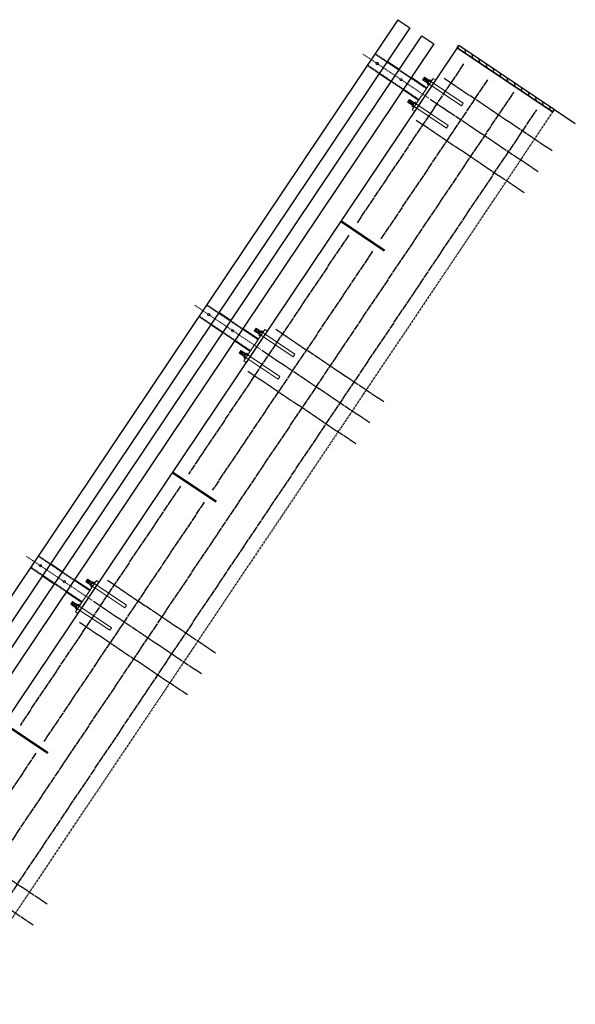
# Model space of a CAD drawing. Header units: inches. Extents: x 26089988 to 26091477, y 7484334 to 7485711.
# Tile 25 of 35: x 26090840 to 26090956, y 7484860 to 7485065. Entities that reach past the tile are written whole.
import ezdxf

# ---------------------------------------------------------------- set-up
doc = ezdxf.new("R2010")
doc.units = ezdxf.units.IN
doc.header["$MEASUREMENT"] = 0
for name, pattern in [('bcenterline', [0.5, 0.375, -0.03125, 0.0625, -0.03125]), ('bconstruction', [0.46875, 0.25, -0.03125, 0.0625, -0.03125, 0.0625, -0.03125]), ('bhiddenpr', [0.1875, 0.125, -0.0625]), ('brebarpr', [1.5625, 1.5, -0.0625]), ('DGN Style 2', [0.017105, 0.010263, -0.006842]), ('DGN Style 3', [25.340844, 18.100603, -7.240241]), ('DGN Style 7', [0.034211, 0.015395, -0.006842, 0.005132, -0.006842])]:
    doc.linetypes.add(name, pattern=pattern)
for name, color, linetype in [('BR_P_Gen_Joint_Filler', 2, 'Continuous'), ('BR_P_Rail_Centerline', 2, 'bcenterline'), ('BR_P_Rail_Hidden', 230, 'bhiddenpr'), ('BR_P_Rail_Object', 230, 'Continuous'), ('BR_P_Rail_Reinforcing', 30, 'brebarpr'), ('BR_P_Slab_Const_Joint', 5, 'bconstruction'), ('BR_P_Slab_Object', 3, 'Continuous')]:
    doc.layers.add(name, color=color, linetype=linetype)

msp = doc.modelspace()

# ---------------------------------------------------------------- hatches: boundary and pattern name
at = {"layer": 'BR_P_Gen_Joint_Filler'}
h = msp.add_hatch(dxfattribs=at)
h.set_pattern_fill('ANSI31', color=256, scale=10)
h.set_pattern_definition([(101.15272, (26090101.467, 7484540.9222), (-1.2263939, -0.241781), [])])
h.paths.add_polyline_path([(26090931.85, 7485060.15), (26090931.49, 7485059.62), (26090951.42, 7485046.26), (26090951.78, 7485046.79)])

# ---------------------------------------------------------------- linework, layer by layer
msp.add_lwpolyline([(26090951.78, 7485046.79), (26090951.42, 7485046.25), (26090931.49, 7485059.62), (26090931.85, 7485060.15)], close=True, dxfattribs=at)
at = {"layer": 'BR_P_Rail_Centerline', "linetype": 'DGN Style 7', "lineweight": 0}
for p, q in [((26090925.64, 7485049.1), (26090911.93, 7485058.29)), ((26090890.55, 7484996.78), (26090876.84, 7485005.97)), ((26090855.46, 7484944.45), (26090841.75, 7484953.64))]:
    msp.add_line(p, q, dxfattribs=at)
at = {"layer": 'BR_P_Rail_Hidden', "color": 1, "linetype": 'DGN Style 2', "lineweight": 0}
for p, q in [((26090916.92, 7485056.75), (26090914.43, 7485058.42)), ((26090925.1, 7485051.11), (26090914.36, 7485058.31)), ((26090915.25, 7485054.26), (26090912.76, 7485055.93)), ((26090923.58, 7485048.83), (26090912.83, 7485056.04)), ((26090921.9, 7485053.41), (26090919.41, 7485055.08)), ((26090920.23, 7485050.92), (26090917.74, 7485052.59)), ((26090890.01, 7484998.78), (26090879.27, 7485005.99)), ((26090881.83, 7485004.43), (26090879.34, 7485006.1)), ((26090880.16, 7485001.94), (26090877.67, 7485003.61)), ((26090888.49, 7484996.51), (26090877.74, 7485003.72)), ((26090886.81, 7485001.09), (26090884.32, 7485002.76)), ((26090885.14, 7484998.59), (26090882.65, 7485000.27)), ((26090846.74, 7484952.11), (26090844.25, 7484953.78)), ((26090854.92, 7484946.46), (26090844.18, 7484953.67)), ((26090845.07, 7484949.61), (26090842.58, 7484951.28)), ((26090853.4, 7484944.19), (26090842.65, 7484951.39)), ((26090851.72, 7484948.76), (26090849.23, 7484950.43)), ((26090850.05, 7484946.27), (26090847.56, 7484947.94))]:
    msp.add_line(p, q, dxfattribs=at)
at = {"layer": 'BR_P_Rail_Hidden', "color": 1, "linetype": 'DGN Style 3', "lineweight": 13}
for p, q in [((26090925.38, 7485052.26), (26090932.42, 7485047.54)), ((26090925.75, 7485052.81), (26090932.78, 7485048.09)), ((26090922.61, 7485048.14), (26090929.65, 7485043.42)), ((26090932.78, 7485048.09), (26090932.42, 7485047.54)), ((26090922.25, 7485047.59), (26090929.29, 7485042.87)), ((26090929.65, 7485043.42), (26090929.29, 7485042.87)), ((26090890.29, 7484999.94), (26090897.33, 7484995.22)), ((26090890.66, 7485000.48), (26090897.69, 7484995.77)), ((26090887.16, 7484995.27), (26090894.2, 7484990.55)), ((26090887.52, 7484995.81), (26090894.56, 7484991.09)), ((26090897.69, 7484995.77), (26090897.33, 7484995.22)), ((26090894.56, 7484991.09), (26090894.2, 7484990.55)), ((26090855.2, 7484947.62), (26090862.24, 7484942.9)), ((26090855.57, 7484948.16), (26090862.6, 7484943.44)), ((26090852.44, 7484943.49), (26090859.47, 7484938.77)), ((26090862.6, 7484943.44), (26090862.24, 7484942.9)), ((26090852.07, 7484942.94), (26090859.11, 7484938.23)), ((26090859.47, 7484938.77), (26090859.11, 7484938.23))]:
    msp.add_line(p, q, dxfattribs=at)
at = {"layer": 'BR_P_Rail_Object'}
for p, q in [((26090919.16, 7485065.48), (26090703.06, 7484743.25)), ((26090919.16, 7485065.48), (26090921.66, 7485063.81)), ((26090921.66, 7485063.81), (26090705.55, 7484741.58)), ((26090708.04, 7484739.9), (26090924.15, 7485062.14)), ((26090926.64, 7485060.47), (26090710.54, 7484738.23)), ((26090924.15, 7485062.14), (26090926.64, 7485060.47)), ((26090931.49, 7485059.62), (26090714.27, 7484735.73)), ((26090931.49, 7485059.62), (26090951.42, 7485046.26))]:
    msp.add_line(p, q, dxfattribs=at)
at = {"layer": 'BR_P_Rail_Object', "color": 5, "linetype": 'Continuous', "lineweight": 30}
for p, q in [((26090919.41, 7485055.08), (26090916.92, 7485056.75)), ((26090915.25, 7485054.26), (26090917.74, 7485052.59)), ((26090925.17, 7485051.22), (26090921.9, 7485053.41)), ((26090920.23, 7485050.92), (26090923.5, 7485048.72)), ((26090884.32, 7485002.76), (26090881.83, 7485004.43)), ((26090880.16, 7485001.94), (26090882.65, 7485000.27)), ((26090890.08, 7484998.89), (26090886.81, 7485001.09)), ((26090885.14, 7484998.59), (26090888.41, 7484996.4)), ((26090849.23, 7484950.43), (26090846.74, 7484952.11)), ((26090845.07, 7484949.61), (26090847.56, 7484947.94)), ((26090855, 7484946.57), (26090851.72, 7484948.76)), ((26090850.05, 7484946.27), (26090853.32, 7484944.08))]:
    msp.add_line(p, q, dxfattribs=at)
at = {"layer": 'BR_P_Rail_Object', "color": 5, "lineweight": 13}
for p, q in [((26090926.53, 7485053.24), (26090922.15, 7485046.7)), ((26090927, 7485052.93), (26090926.53, 7485053.24)), ((26090922.61, 7485046.39), (26090922.15, 7485046.7)), ((26090891.44, 7485000.92), (26090887.06, 7484994.38)), ((26090891.91, 7485000.6), (26090891.44, 7485000.92)), ((26090887.52, 7484994.06), (26090887.06, 7484994.38)), ((26090856.35, 7484948.59), (26090851.97, 7484942.05)), ((26090856.82, 7484948.28), (26090856.35, 7484948.59)), ((26090852.43, 7484941.74), (26090851.97, 7484942.05))]:
    msp.add_line(p, q, dxfattribs=at)
at = {"layer": 'BR_P_Rail_Object', "color": 151, "lineweight": 13}
for p, q in [((26090924.69, 7485053.52), (26090924.32, 7485052.97)), ((26090924.32, 7485052.97), (26090925.38, 7485052.26)), ((26090924.83, 7485053.34), (26090924.54, 7485052.91)), ((26090924.69, 7485053.52), (26090925.75, 7485052.81)), ((26090924.96, 7485053.16), (26090924.76, 7485052.86)), ((26090925.18, 7485053.11), (26090924.89, 7485052.67)), ((26090925.31, 7485052.92), (26090925.11, 7485052.62)), ((26090925.53, 7485052.87), (26090925.24, 7485052.44)), ((26090925.87, 7485052.98), (26090925.26, 7485052.09)), ((26090925.41, 7485052.31), (26090925.76, 7485052.08)), ((26090925.72, 7485052.76), (26090926.06, 7485052.53)), ((26090925.87, 7485052.98), (26090926.21, 7485052.75)), ((26090925.26, 7485052.09), (26090925.61, 7485051.86)), ((26090921.55, 7485048.85), (26090921.19, 7485048.3)), ((26090921.19, 7485048.3), (26090922.25, 7485047.59)), ((26090921.69, 7485048.67), (26090921.4, 7485048.24)), ((26090921.55, 7485048.85), (26090922.61, 7485048.14)), ((26090921.83, 7485048.49), (26090921.62, 7485048.19)), ((26090922.05, 7485048.43), (26090921.76, 7485048)), ((26090922.18, 7485048.25), (26090921.98, 7485047.95)), ((26090922.4, 7485048.2), (26090922.11, 7485047.77)), ((26090922.73, 7485048.31), (26090922.13, 7485047.42)), ((26090922.58, 7485048.09), (26090922.92, 7485047.86)), ((26090922.73, 7485048.31), (26090923.07, 7485048.08)), ((26090922.13, 7485047.42), (26090922.47, 7485047.19)), ((26090922.28, 7485047.64), (26090922.62, 7485047.41)), ((26090889.6, 7485001.2), (26090889.23, 7485000.65)), ((26090889.74, 7485001.02), (26090889.45, 7485000.59)), ((26090889.6, 7485001.2), (26090890.66, 7485000.48)), ((26090889.23, 7485000.65), (26090890.29, 7484999.94)), ((26090889.87, 7485000.84), (26090889.67, 7485000.54)), ((26090890.09, 7485000.78), (26090889.8, 7485000.35)), ((26090890.22, 7485000.6), (26090890.02, 7485000.3)), ((26090890.44, 7485000.55), (26090890.15, 7485000.11)), ((26090890.78, 7485000.66), (26090890.17, 7484999.76)), ((26090890.17, 7484999.76), (26090890.52, 7484999.54)), ((26090890.33, 7484999.99), (26090890.67, 7484999.76)), ((26090890.63, 7485000.44), (26090890.97, 7485000.21)), ((26090890.78, 7485000.66), (26090891.12, 7485000.43)), ((26090886.46, 7484996.52), (26090886.1, 7484995.98)), ((26090886.1, 7484995.98), (26090887.16, 7484995.27)), ((26090886.6, 7484996.35), (26090886.31, 7484995.92)), ((26090886.46, 7484996.52), (26090887.52, 7484995.81)), ((26090886.74, 7484996.16), (26090886.53, 7484995.86)), ((26090886.96, 7484996.11), (26090886.67, 7484995.68)), ((26090887.09, 7484995.93), (26090886.89, 7484995.63)), ((26090887.31, 7484995.87), (26090887.02, 7484995.44)), ((26090887.64, 7484995.99), (26090887.04, 7484995.09)), ((26090887.04, 7484995.09), (26090887.38, 7484994.86)), ((26090887.19, 7484995.32), (26090887.53, 7484995.09)), ((26090887.49, 7484995.76), (26090887.83, 7484995.54)), ((26090887.64, 7484995.99), (26090887.98, 7484995.76)), ((26090854.51, 7484948.87), (26090854.14, 7484948.33)), ((26090854.14, 7484948.33), (26090855.2, 7484947.62)), ((26090854.65, 7484948.7), (26090854.36, 7484948.27)), ((26090854.51, 7484948.87), (26090855.57, 7484948.16)), ((26090854.78, 7484948.51), (26090854.58, 7484948.21)), ((26090855, 7484948.46), (26090854.71, 7484948.03)), ((26090855.13, 7484948.28), (26090854.93, 7484947.98)), ((26090855.35, 7484948.22), (26090855.06, 7484947.79)), ((26090855.69, 7484948.34), (26090855.09, 7484947.44)), ((26090855.24, 7484947.66), (26090855.58, 7484947.44)), ((26090855.54, 7484948.11), (26090855.88, 7484947.88)), ((26090855.69, 7484948.34), (26090856.03, 7484948.11)), ((26090855.09, 7484947.44), (26090855.43, 7484947.21)), ((26090851.37, 7484944.2), (26090851.01, 7484943.66)), ((26090851.01, 7484943.66), (26090852.07, 7484942.94)), ((26090851.51, 7484944.03), (26090851.22, 7484943.59)), ((26090851.37, 7484944.2), (26090852.44, 7484943.49)), ((26090851.65, 7484943.84), (26090851.44, 7484943.54)), ((26090851.87, 7484943.79), (26090851.58, 7484943.36)), ((26090852, 7484943.6), (26090851.8, 7484943.3)), ((26090852.22, 7484943.55), (26090851.93, 7484943.12)), ((26090852.55, 7484943.66), (26090851.95, 7484942.77)), ((26090852.4, 7484943.44), (26090852.74, 7484943.21)), ((26090852.55, 7484943.66), (26090852.89, 7484943.44)), ((26090851.95, 7484942.77), (26090852.29, 7484942.54)), ((26090852.1, 7484942.99), (26090852.44, 7484942.76))]:
    msp.add_line(p, q, dxfattribs=at)
at = {"layer": 'BR_P_Rail_Object', "lineweight": 53}
for p, q in [((26090907.31, 7485023.46), (26090916.4, 7485017.37)), ((26090872.23, 7484971.14), (26090881.31, 7484965.05)), ((26090837.14, 7484918.81), (26090846.22, 7484912.72))]:
    msp.add_line(p, q, dxfattribs=at)
at = {"layer": 'BR_P_Rail_Object', "lineweight": 13}
for centre in [(26090914.84, 7485056.34), (26090919.82, 7485053), (26090879.75, 7485004.02), (26090884.73, 7485000.68), (26090844.66, 7484951.69), (26090849.64, 7484948.35)]:
    msp.add_circle(centre, 0.258, dxfattribs=at)
at = {"layer": 'BR_P_Rail_Reinforcing'}
for p, q in [((26090932.87, 7485056.29), (26090910.59, 7485023.07)), ((26090937.85, 7485052.95), (26090915.57, 7485019.73)), ((26090928.81, 7485053.29), (26090951.4, 7485038.14)), ((26090781.78, 7484809.46), (26090943.37, 7485050.41)), ((26090925.89, 7485048.93), (26090948.48, 7485033.78)), ((26090786.52, 7484805.75), (26090948.11, 7485046.7)), ((26090922.96, 7485044.57), (26090945.55, 7485029.42)), ((26090908.92, 7485020.58), (26090875.5, 7484970.75)), ((26090913.9, 7485017.24), (26090880.48, 7484967.41)), ((26090893.72, 7485000.97), (26090916.31, 7484985.82)), ((26090890.8, 7484996.61), (26090913.39, 7484981.46)), ((26090887.87, 7484992.25), (26090910.46, 7484977.1)), ((26090873.83, 7484968.26), (26090840.41, 7484918.42)), ((26090878.81, 7484964.91), (26090845.39, 7484915.08)), ((26090858.63, 7484948.65), (26090881.22, 7484933.5)), ((26090855.71, 7484944.29), (26090878.3, 7484929.14)), ((26090852.78, 7484939.93), (26090875.37, 7484924.78)), ((26090843.72, 7484912.59), (26090810.3, 7484862.76)), ((26090823.54, 7484896.32), (26090846.13, 7484881.17)), ((26090820.62, 7484891.96), (26090843.21, 7484876.81))]:
    msp.add_line(p, q, dxfattribs=at)
at = {"layer": 'BR_P_Slab_Const_Joint'}
msp.add_line((26090951.42, 7485046.26), (26090734.21, 7484722.36), dxfattribs=at)
at = {"layer": 'BR_P_Slab_Object'}
for p, q in [((26090951.42, 7485046.26), (26090951.78, 7485046.79)), ((26090951.78, 7485046.79), (26090956.14, 7485043.86))]:
    msp.add_line(p, q, dxfattribs=at)

doc.saveas('drawing.dxf')
